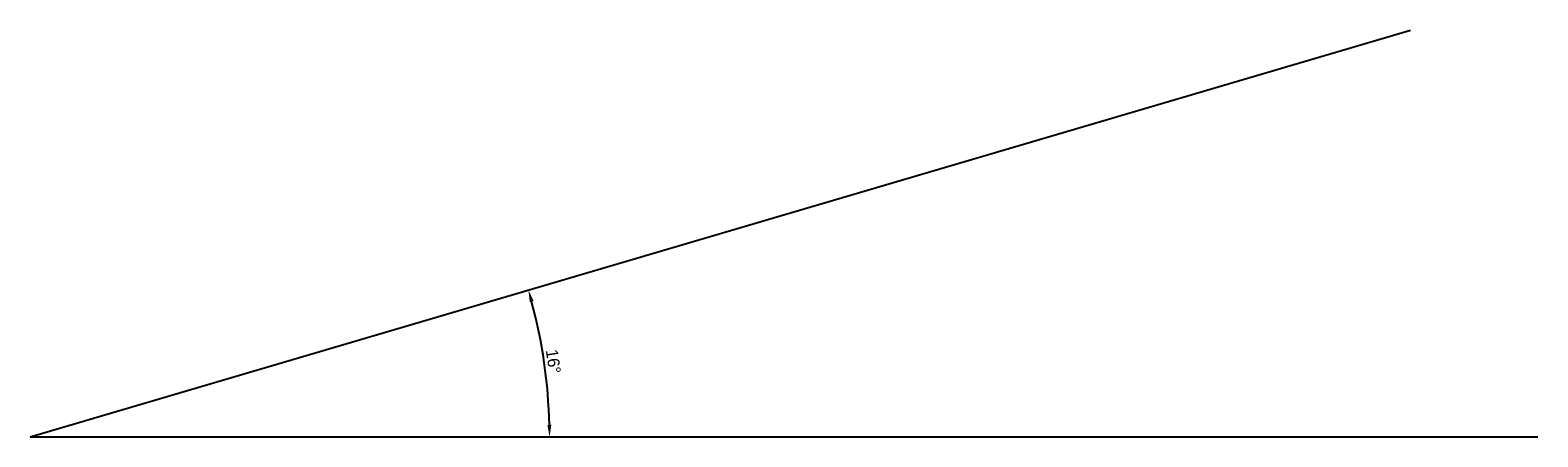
# Model space of a CAD drawing. Header units: millimetres. Extents: x -4202 to 34589, y -2795 to 14011.
# Tile 1 of 117: x -3526 to -3211, y -2795 to -2710. Entities that reach past the tile are written whole.
import ezdxf

# ---------------------------------------------------------------- set-up
doc = ezdxf.new("R2010")
doc.units = ezdxf.units.MM
doc.layers.add('ściany', color=104, linetype='Continuous')
doc.dimstyles.new('ISO-25', dxfattribs={"dimtxt": 2.5, "dimasz": 2.5, "dimexe": 1.25, "dimexo": 0.625, "dimtad": 1, "dimtxsty": 'Standard', "dimcen": 2.5, "dimadec": 0, "dimazin": 0, "dimtfac": 1, "dimtmove": 0, "dimatfit": 3, "dimfxl": 1, "dimarcsym": 0})

# ---------------------------------------------------------------- blocks, each defined once
blk = doc.blocks.new('*D6')
at = {"layer": 'Defpoints', "color": 0}
for p in [(-3237.65, -2709.99), (-3417.96, -2784.45), (-3525.93, -2794.78), (-3525.93, -2794.78), (-3211.07, -2794.78)]:
    blk.add_point(p, dxfattribs=at)
at = {"layer": 'ściany', "color": 0, "lineweight": -2}
blk.add_arc((-3525.93, -2794.78), 108.46, 1.3206, 15.0689, dxfattribs=at)
at = {"layer": 'ściany', "color": 0}
for points in [[(-3420.79, -2766.47), (-3421.59, -2766.69), (-3421.87, -2764.18)], [(-3417.91, -2792.29), (-3417.08, -2792.28), (-3417.46, -2794.78)]]:
    blk.add_solid(points, dxfattribs=at)
at = {"layer": 'ściany', "color": 0, "insert": (-3416.67, -2779.05), "char_height": 2.5, "attachment_point": 5, "rotation": 278.1948}
blk.add_mtext('16%%d', dxfattribs=at)

msp = doc.modelspace()

# ---------------------------------------------------------------- linework, layer by layer
at = {"layer": 'ściany'}
for q in [(-3237.651, -2709.993), (-3211.069, -2794.781)]:
    msp.add_line((-3525.927, -2794.781), q, dxfattribs=at)

# ---------------------------------------------------------------- dimensions: what is measured, and where the dimension line sits
dim = msp.add_angular_dim_2l(base=(-3417.956, -2784.454), line1=((-3525.927, -2794.781), (-3211.069, -2794.781)), line2=((-3525.927, -2794.781), (-3237.651, -2709.993)), dimstyle='ISO-25', dxfattribs=at)
dim.commit()
dim.dimension.update_dxf_attribs({"geometry": '*D6', "text_midpoint": (-3416.672, -2779.047)})

doc.saveas('drawing.dxf')
